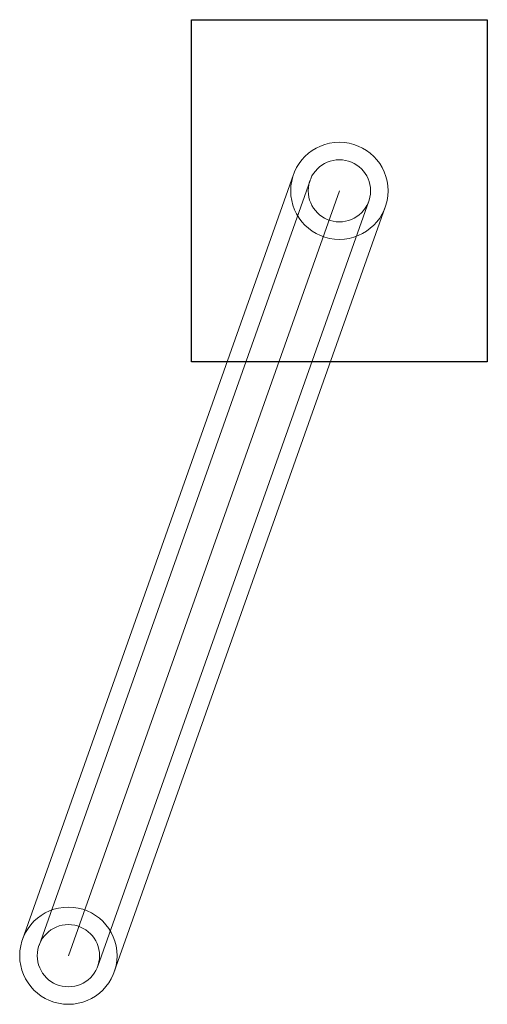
# Model space of a CAD drawing. Header units: centimetres. Extents: x 19919 to 52375, y -323506 to -159557.
# Tile 1 of 11: x 19919 to 19979, y -164807 to -164680. Entities that reach past the tile are written whole.
import ezdxf

# ---------------------------------------------------------------- set-up
doc = ezdxf.new("R2010")
doc.units = ezdxf.units.CM
doc.layers.add('_BER-BUD - PROJ_KOCIOŁ', color=7, linetype='Continuous', lineweight=15)

msp = doc.modelspace()

# ---------------------------------------------------------------- linework, layer by layer
at = {"layer": '_BER-BUD - PROJ_KOCIOŁ', "linetype": 'Continuous', "lineweight": 20}
for p, q in [((19919.24, -164798.59), (19954.06, -164700.24)), ((19921.37, -164799.35), (19956.18, -164700.99)), ((19925.14, -164800.68), (19959.95, -164702.33)), ((19928.91, -164802.01), (19963.72, -164703.66)), ((19931.03, -164802.77), (19965.84, -164704.41))]:
    msp.add_line(p, q, dxfattribs=at)
at = {"layer": '_BER-BUD - PROJ_KOCIOŁ', "lineweight": 30}
msp.add_lwpolyline([(19940.95, -164724.33), (19940.95, -164680.33), (19978.95, -164680.33), (19978.95, -164724.33)], close=True, dxfattribs=at)
at = {"layer": '_BER-BUD - PROJ_KOCIOŁ', "linetype": 'Continuous', "lineweight": 20}
for centre, radius in [((19959.95, -164702.33), 6.25), ((19959.95, -164702.33), 4), ((19925.14, -164800.68), 6.25), ((19925.14, -164800.68), 4)]:
    msp.add_circle(centre, radius, dxfattribs=at)

doc.saveas('drawing.dxf')
